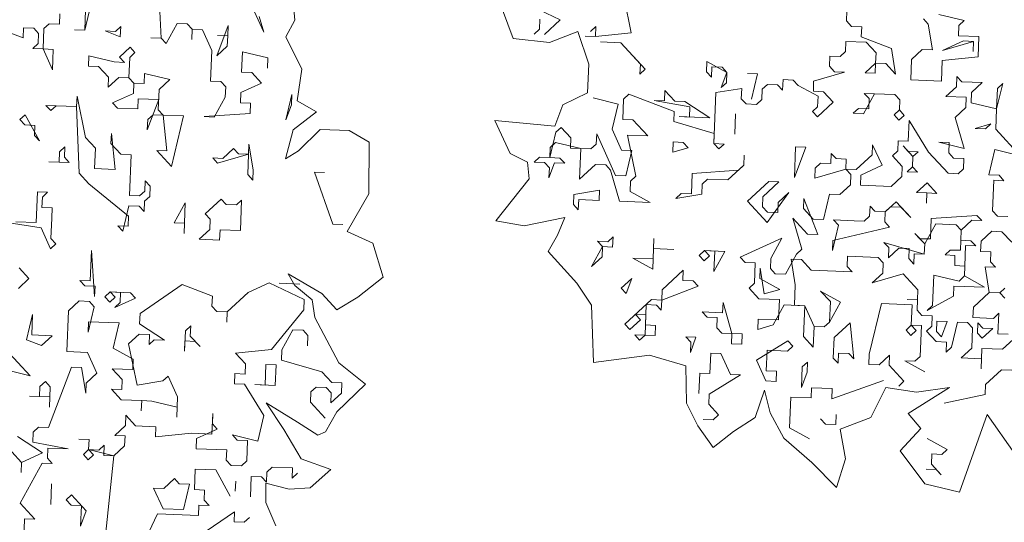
# Model space of a CAD drawing. Header units: metres. Extents: x -228 to 168, y -124 to 293.
# Tile 150 of 256: x -220.27 to -209.63, y 97.47 to 102.9. Entities that reach past the tile are written whole.
import ezdxf

# ---------------------------------------------------------------- set-up
doc = ezdxf.new("R2010")
doc.units = ezdxf.units.M
doc.header["$MEASUREMENT"] = 0
doc.layers.add('Bepflanzung.3 _ UMGEBUNG', color=7, linetype='Continuous')

msp = doc.modelspace()

# ---------------------------------------------------------------- linework, layer by layer
at = {"layer": 'Bepflanzung.3 _ UMGEBUNG', "color": 33, "linetype": 'Continuous', "lineweight": 18, "true_color": 0xa89c73}
for p, q in [((-218.745, 102.7), (-218.776, 103.309)), ((-217.3, 102.896), (-217.341, 103.334)), ((-215.133, 103.218), (-214.939, 102.697)), ((-213.663, 102.758), (-213.756, 103.204)), ((-219.505, 103.062), (-219.571, 102.788)), ((-214.811, 103.079), (-214.431, 102.899)), ((-219.84, 102.964), (-219.845, 102.854)), ((-219.571, 102.788), (-219.562, 103.009)), ((-217.637, 102.767), (-217.739, 102.992)), ((-217.686, 102.935), (-217.637, 102.767)), ((-211.332, 102.997), (-211.336, 102.887)), ((-210.338, 102.958), (-210.064, 102.892)), ((-220.238, 102.704), (-220.728, 102.889)), ((-220.233, 102.814), (-220.238, 102.704)), ((-220.123, 102.81), (-220.233, 102.814)), ((-219.955, 102.858), (-220.012, 102.805)), ((-219.845, 102.854), (-219.955, 102.858)), ((-219.24, 102.775), (-219.182, 102.828)), ((-219.182, 102.828), (-219.187, 102.717)), ((-218.573, 102.859), (-218.692, 102.643)), ((-218.463, 102.855), (-218.573, 102.859)), ((-218.41, 102.797), (-218.463, 102.855)), ((-218.021, 102.837), (-218.145, 102.51)), ((-218.026, 102.727), (-218.021, 102.837)), ((-217.397, 102.714), (-217.3, 102.896)), ((-214.656, 102.797), (-214.652, 102.907)), ((-214.431, 102.899), (-214.603, 102.74)), ((-214.104, 102.775), (-214.047, 102.828)), ((-214.047, 102.828), (-214.051, 102.718)), ((-211.336, 102.887), (-211.283, 102.829)), ((-211.283, 102.829), (-211.173, 102.825)), ((-211.173, 102.825), (-211.177, 102.715)), ((-210.453, 102.852), (-210.506, 102.909)), ((-210.409, 102.574), (-210.453, 102.852)), ((-210.122, 102.839), (-210.126, 102.728)), ((-210.064, 102.892), (-210.122, 102.839)), ((-220.07, 102.752), (-220.123, 102.81)), ((-220.074, 102.642), (-220.07, 102.752)), ((-220.012, 102.805), (-220.021, 102.585)), ((-219.571, 102.788), (-219.681, 102.792)), ((-219.681, 102.792), (-219.571, 102.788)), ((-219.187, 102.717), (-219.35, 102.779)), ((-219.35, 102.779), (-219.24, 102.775)), ((-218.745, 102.7), (-218.856, 102.704)), ((-218.856, 102.704), (-218.745, 102.7)), ((-218.41, 102.797), (-218.414, 102.687)), ((-218.414, 102.687), (-218.41, 102.797)), ((-218.299, 102.793), (-218.41, 102.797)), ((-218.198, 102.568), (-218.299, 102.793)), ((-218.026, 102.727), (-218.136, 102.731)), ((-218.136, 102.731), (-218.026, 102.727)), ((-218.03, 102.616), (-218.026, 102.727)), ((-217.225, 102.366), (-217.397, 102.714)), ((-214.713, 102.744), (-214.656, 102.797)), ((-214.548, 102.653), (-214.241, 102.772)), ((-214.241, 102.772), (-214.124, 102.419)), ((-214.051, 102.718), (-214.162, 102.722)), ((-214.051, 102.718), (-213.663, 102.758)), ((-211.177, 102.715), (-210.85, 102.591)), ((-210.126, 102.728), (-209.905, 102.72)), ((-209.905, 102.72), (-209.914, 102.499)), ((-220.132, 102.589), (-220.074, 102.642)), ((-219.196, 102.497), (-219.081, 102.603)), ((-219.081, 102.603), (-219.028, 102.545)), ((-218.692, 102.643), (-218.745, 102.7)), ((-218.145, 102.51), (-218.03, 102.616)), ((-214.939, 102.697), (-214.548, 102.653)), ((-213.777, 102.652), (-213.998, 102.66)), ((-213.998, 102.66), (-213.777, 102.652)), ((-213.565, 102.422), (-213.777, 102.652)), ((-213.777, 102.652), (-213.512, 102.365)), ((-211.345, 102.666), (-211.349, 102.556)), ((-211.124, 102.657), (-211.345, 102.666)), ((-211.018, 102.543), (-211.124, 102.657)), ((-210.298, 102.569), (-210.073, 102.671)), ((-209.963, 102.667), (-210.298, 102.569)), ((-210.073, 102.671), (-209.963, 102.667)), ((-209.963, 102.667), (-209.967, 102.556)), ((-209.967, 102.556), (-209.963, 102.667)), ((-220.021, 102.585), (-220.132, 102.589)), ((-220.021, 102.585), (-219.911, 102.58)), ((-219.92, 102.36), (-220.021, 102.585)), ((-219.911, 102.58), (-219.915, 102.47)), ((-219.531, 102.399), (-219.527, 102.51)), ((-219.527, 102.51), (-219.253, 102.444)), ((-219.143, 102.439), (-219.196, 102.497)), ((-219.085, 102.492), (-219.094, 102.272)), ((-219.028, 102.545), (-219.085, 102.492)), ((-218.211, 102.237), (-218.198, 102.568)), ((-217.867, 102.555), (-217.875, 102.334)), ((-217.593, 102.489), (-217.867, 102.555)), ((-211.517, 102.507), (-211.521, 102.397)), ((-211.406, 102.503), (-211.517, 102.507)), ((-211.349, 102.556), (-211.406, 102.503)), ((-211.022, 102.432), (-211.018, 102.543)), ((-210.85, 102.591), (-210.806, 102.313)), ((-210.634, 102.472), (-210.519, 102.578)), ((-210.519, 102.578), (-210.409, 102.574)), ((-209.914, 102.499), (-210.303, 102.459)), ((-219.915, 102.47), (-219.92, 102.36)), ((-219.421, 102.395), (-219.531, 102.399)), ((-219.315, 102.28), (-219.421, 102.395)), ((-219.253, 102.444), (-219.143, 102.439)), ((-217.597, 102.378), (-217.593, 102.489)), ((-214.124, 102.419), (-214.136, 102.109)), ((-213.57, 102.312), (-213.565, 102.422)), ((-212.85, 102.339), (-212.846, 102.449)), ((-212.846, 102.449), (-212.629, 102.33)), ((-212.793, 102.392), (-212.797, 102.281)), ((-212.682, 102.387), (-212.793, 102.392)), ((-212.629, 102.33), (-212.682, 102.387)), ((-211.521, 102.397), (-211.468, 102.339)), ((-211.137, 102.326), (-211.022, 102.432)), ((-211.022, 102.432), (-211.027, 102.322)), ((-210.912, 102.428), (-211.022, 102.432)), ((-210.806, 102.313), (-210.912, 102.428)), ((-210.643, 102.251), (-210.634, 102.472)), ((-210.303, 102.459), (-210.311, 102.238)), ((-219.319, 102.17), (-219.315, 102.28)), ((-218.93, 102.21), (-218.926, 102.32)), ((-218.926, 102.32), (-218.652, 102.254)), ((-217.875, 102.334), (-217.765, 102.33)), ((-217.765, 102.33), (-217.659, 102.215)), ((-217.274, 102.025), (-217.225, 102.366)), ((-213.512, 102.365), (-213.57, 102.312)), ((-212.797, 102.281), (-212.85, 102.339)), ((-212.629, 102.33), (-212.691, 102.167)), ((-212.634, 102.22), (-212.629, 102.33)), ((-212.409, 102.321), (-212.298, 102.317)), ((-212.298, 102.317), (-212.409, 102.321)), ((-212.298, 102.317), (-212.364, 102.043)), ((-212.364, 102.043), (-212.298, 102.317)), ((-211.358, 102.335), (-211.693, 102.238)), ((-211.468, 102.339), (-211.358, 102.335)), ((-211.027, 102.322), (-211.137, 102.326)), ((-210.148, 102.177), (-210.144, 102.287)), ((-210.144, 102.287), (-210.091, 102.23)), ((-219.204, 102.276), (-219.319, 102.17)), ((-219.094, 102.272), (-219.204, 102.276)), ((-219.041, 102.214), (-219.094, 102.272)), ((-219.094, 102.272), (-219.041, 102.214)), ((-219.045, 102.104), (-219.041, 102.214)), ((-219.041, 102.214), (-218.93, 102.21)), ((-218.652, 102.254), (-218.767, 102.148)), ((-218.1, 102.232), (-218.211, 102.237)), ((-218.047, 102.175), (-218.1, 102.232)), ((-218.052, 102.065), (-218.047, 102.175)), ((-217.659, 102.215), (-217.884, 102.113)), ((-212.691, 102.167), (-212.634, 102.22)), ((-212.192, 102.202), (-212.25, 102.149)), ((-212.082, 102.198), (-212.192, 102.202)), ((-212.029, 102.14), (-212.082, 102.198)), ((-212.022, 102.253), (-212.029, 102.14)), ((-211.914, 102.246), (-212.022, 102.253)), ((-211.861, 102.189), (-211.914, 102.246)), ((-211.642, 102.073), (-211.861, 102.189)), ((-211.693, 102.238), (-211.695, 102.13)), ((-210.311, 102.238), (-210.643, 102.251)), ((-210.263, 102.071), (-210.148, 102.177)), ((-210.091, 102.23), (-209.98, 102.225)), ((-209.87, 102.221), (-209.985, 102.115)), ((-209.98, 102.225), (-209.87, 102.221)), ((-209.649, 102.212), (-209.715, 101.938)), ((-209.706, 102.159), (-209.649, 102.212)), ((-219.659, 101.962), (-219.654, 102.073)), ((-219.654, 102.073), (-219.562, 101.627)), ((-219.27, 102.002), (-219.045, 102.104)), ((-218.767, 102.148), (-218.776, 101.927)), ((-217.884, 102.113), (-217.888, 102.003)), ((-217.398, 101.818), (-217.332, 102.091)), ((-217.332, 102.091), (-217.337, 101.981)), ((-214.136, 102.109), (-214.404, 101.98)), ((-213.689, 102.095), (-213.746, 102.042)), ((-213.199, 101.91), (-213.689, 102.095)), ((-213.305, 102.025), (-213.3, 102.135)), ((-213.3, 102.135), (-213.194, 102.021)), ((-212.748, 102.114), (-212.77, 101.562)), ((-212.47, 102.158), (-212.748, 102.114)), ((-212.475, 102.047), (-212.47, 102.158)), ((-212.25, 102.149), (-212.254, 102.039)), ((-211.695, 102.13), (-211.587, 102.123)), ((-211.649, 101.96), (-211.642, 102.073)), ((-211.587, 102.123), (-211.481, 102.008)), ((-211.035, 102.101), (-211.154, 101.885)), ((-211.093, 102.048), (-211.146, 102.105)), ((-211.146, 102.105), (-210.815, 102.092)), ((-210.815, 102.092), (-211.035, 102.101)), ((-210.815, 102.092), (-210.762, 102.035)), ((-210.762, 102.035), (-210.815, 102.092)), ((-210.042, 102.062), (-210.263, 102.071)), ((-209.985, 102.115), (-209.989, 102.004)), ((-209.715, 101.938), (-209.706, 102.159)), ((-219.937, 101.918), (-219.99, 101.975)), ((-219.99, 101.975), (-219.659, 101.962)), ((-219.88, 101.971), (-219.937, 101.918)), ((-219.659, 101.962), (-219.88, 101.971)), ((-219.632, 101.243), (-219.659, 101.962)), ((-219.217, 101.945), (-219.27, 102.002)), ((-218.992, 102.046), (-218.997, 101.936)), ((-218.771, 102.038), (-218.992, 102.046)), ((-218.895, 101.711), (-218.771, 102.038)), ((-218.171, 101.848), (-218.052, 102.065)), ((-217.888, 102.003), (-217.778, 101.999)), ((-217.778, 101.999), (-217.782, 101.888)), ((-217.337, 101.981), (-217.398, 101.818)), ((-217.067, 101.906), (-217.274, 102.025)), ((-214.404, 101.98), (-214.491, 101.751)), ((-213.804, 101.989), (-214.077, 102.055)), ((-213.87, 101.716), (-213.804, 101.989)), ((-213.746, 102.042), (-213.755, 101.822)), ((-213.031, 101.959), (-213.415, 102.029)), ((-213.415, 102.029), (-213.305, 102.025)), ((-213.194, 102.021), (-213.084, 102.016)), ((-213.084, 102.016), (-212.815, 101.84)), ((-212.422, 101.99), (-212.475, 102.047)), ((-212.311, 101.986), (-212.422, 101.99)), ((-212.254, 102.039), (-212.311, 101.986)), ((-211.704, 101.909), (-211.649, 101.96)), ((-211.481, 102.008), (-211.651, 101.852)), ((-211.097, 101.938), (-211.093, 102.048)), ((-210.762, 102.035), (-210.766, 101.925)), ((-210.766, 101.925), (-210.762, 102.035)), ((-210.046, 101.951), (-210.042, 102.062)), ((-209.989, 102.004), (-209.715, 101.938)), ((-220.272, 101.821), (-220.215, 101.874)), ((-220.215, 101.874), (-220.06, 101.591)), ((-218.997, 101.936), (-219.217, 101.945)), ((-218.833, 101.874), (-218.891, 101.821)), ((-218.723, 101.87), (-218.833, 101.874)), ((-218.776, 101.927), (-218.723, 101.87)), ((-218.683, 101.482), (-218.723, 101.87)), ((-218.723, 101.87), (-218.502, 101.861)), ((-218.502, 101.861), (-218.634, 101.314)), ((-217.782, 101.888), (-218.281, 101.853)), ((-217.32, 101.711), (-217.067, 101.906)), ((-213.203, 101.8), (-213.199, 101.91)), ((-212.815, 101.84), (-213.146, 101.853)), ((-213.146, 101.853), (-213.035, 101.848)), ((-213.035, 101.848), (-213.031, 101.959)), ((-212.545, 101.663), (-212.536, 101.884)), ((-212.536, 101.884), (-212.545, 101.663)), ((-211.651, 101.852), (-211.704, 101.909)), ((-211.265, 101.889), (-211.207, 101.942)), ((-211.154, 101.885), (-211.265, 101.889)), ((-211.207, 101.942), (-211.097, 101.938)), ((-210.823, 101.872), (-210.766, 101.925)), ((-210.77, 101.814), (-210.823, 101.872)), ((-210.713, 101.867), (-210.77, 101.814)), ((-210.766, 101.925), (-210.713, 101.867)), ((-210.161, 101.845), (-210.046, 101.951)), ((-209.715, 101.938), (-209.724, 101.718)), ((-220.219, 101.763), (-220.272, 101.821)), ((-220.109, 101.759), (-220.219, 101.763)), ((-220.113, 101.649), (-220.109, 101.759)), ((-218.891, 101.821), (-218.895, 101.711)), ((-218.281, 101.853), (-218.171, 101.848)), ((-214.491, 101.751), (-215.139, 101.81)), ((-215.139, 101.81), (-214.971, 101.456)), ((-213.755, 101.822), (-213.645, 101.817)), ((-213.645, 101.817), (-213.486, 101.645)), ((-212.766, 101.672), (-213.203, 101.8)), ((-210.669, 101.589), (-210.66, 101.81)), ((-210.66, 101.81), (-210.452, 101.47)), ((-210.064, 101.51), (-210.161, 101.845)), ((-209.777, 101.775), (-209.945, 101.726)), ((-209.834, 101.722), (-209.777, 101.775)), ((-220.06, 101.591), (-220.113, 101.649)), ((-219.283, 101.671), (-219.288, 101.561)), ((-219.244, 101.283), (-219.283, 101.671)), ((-217.402, 101.397), (-217.32, 101.711)), ((-217.026, 101.715), (-217.259, 101.484)), ((-216.713, 101.702), (-217.026, 101.715)), ((-216.495, 101.576), (-216.713, 101.702)), ((-214.545, 101.411), (-214.479, 101.684)), ((-214.479, 101.684), (-214.422, 101.737)), ((-214.422, 101.737), (-214.316, 101.623)), ((-214.042, 101.557), (-214.037, 101.667)), ((-214.037, 101.667), (-213.834, 101.217)), ((-213.768, 101.491), (-213.87, 101.716)), ((-213.486, 101.645), (-213.706, 101.654)), ((-213.706, 101.654), (-213.613, 101.208)), ((-212.77, 101.562), (-212.766, 101.672)), ((-209.945, 101.726), (-209.834, 101.722)), ((-209.724, 101.718), (-209.459, 101.431)), ((-219.562, 101.627), (-219.456, 101.512)), ((-219.288, 101.561), (-219.182, 101.446)), ((-217.8, 101.447), (-217.796, 101.557)), ((-217.796, 101.557), (-217.751, 101.279)), ((-216.502, 101.017), (-216.495, 101.576)), ((-214.483, 101.574), (-214.541, 101.521)), ((-214.21, 101.508), (-214.483, 101.574)), ((-214.316, 101.623), (-214.32, 101.512)), ((-214.099, 101.504), (-214.042, 101.557)), ((-213.216, 101.469), (-213.212, 101.579)), ((-213.212, 101.579), (-213.101, 101.575)), ((-213.101, 101.575), (-213.048, 101.517)), ((-212.77, 101.562), (-212.66, 101.557)), ((-212.717, 101.504), (-212.77, 101.562)), ((-212.66, 101.557), (-212.717, 101.504)), ((-211.059, 101.441), (-211.057, 101.549)), ((-211.057, 101.549), (-210.953, 101.327)), ((-210.783, 101.483), (-210.779, 101.593)), ((-210.779, 101.593), (-210.669, 101.589)), ((-210.62, 101.421), (-210.726, 101.536)), ((-210.726, 101.536), (-210.673, 101.479)), ((-210.227, 101.572), (-210.338, 101.576)), ((-210.338, 101.576), (-210.064, 101.51)), ((-210.232, 101.461), (-210.227, 101.572)), ((-219.848, 101.362), (-219.844, 101.472)), ((-219.844, 101.472), (-219.787, 101.525)), ((-219.787, 101.525), (-219.791, 101.415)), ((-219.456, 101.512), (-219.464, 101.291)), ((-219.182, 101.446), (-219.071, 101.442)), ((-219.071, 101.442), (-219.089, 101)), ((-218.634, 101.314), (-218.793, 101.486)), ((-218.793, 101.486), (-218.683, 101.482)), ((-217.8, 101.447), (-218.135, 101.349)), ((-218.078, 101.402), (-217.963, 101.508)), ((-217.963, 101.508), (-217.91, 101.451)), ((-217.91, 101.451), (-217.8, 101.447)), ((-217.809, 101.226), (-217.8, 101.447)), ((-217.259, 101.484), (-217.402, 101.397)), ((-214.971, 101.456), (-214.786, 101.36)), ((-214.541, 101.521), (-214.545, 101.411)), ((-214.32, 101.512), (-214.099, 101.504)), ((-214.223, 101.177), (-214.21, 101.508)), ((-213.658, 101.486), (-213.768, 101.491)), ((-213.724, 101.212), (-213.658, 101.486)), ((-213.048, 101.517), (-213.216, 101.469)), ((-212.448, 101.328), (-212.443, 101.438)), ((-212.443, 101.438), (-212.448, 101.328)), ((-211.9, 101.196), (-211.887, 101.527)), ((-211.777, 101.522), (-211.9, 101.196)), ((-211.887, 101.527), (-211.777, 101.522)), ((-211.507, 101.346), (-211.503, 101.456)), ((-211.503, 101.456), (-211.45, 101.399)), ((-211.234, 101.28), (-211.059, 101.441)), ((-210.841, 101.43), (-210.783, 101.483)), ((-210.735, 101.315), (-210.841, 101.43)), ((-210.673, 101.479), (-210.563, 101.474)), ((-210.563, 101.474), (-210.62, 101.421)), ((-210.452, 101.47), (-210.24, 101.241)), ((-210.179, 101.404), (-210.232, 101.461)), ((-209.733, 101.497), (-209.799, 101.223)), ((-209.459, 101.431), (-209.733, 101.497)), ((-219.738, 101.357), (-219.959, 101.366)), ((-219.959, 101.366), (-219.848, 101.362)), ((-219.791, 101.415), (-219.738, 101.357)), ((-218.135, 101.349), (-218.188, 101.407)), ((-218.188, 101.407), (-218.078, 101.402)), ((-214.786, 101.36), (-214.769, 101.181)), ((-214.713, 101.362), (-214.655, 101.415)), ((-214.602, 101.358), (-214.713, 101.362)), ((-214.655, 101.415), (-214.545, 101.411)), ((-214.549, 101.3), (-214.602, 101.358)), ((-214.492, 101.353), (-214.554, 101.19)), ((-214.545, 101.411), (-214.435, 101.406)), ((-214.382, 101.349), (-214.492, 101.353)), ((-214.435, 101.406), (-214.382, 101.349)), ((-214.051, 101.336), (-214.223, 101.177)), ((-213.94, 101.331), (-214.051, 101.336)), ((-213.887, 101.274), (-213.94, 101.331)), ((-212.448, 101.328), (-212.62, 101.169)), ((-212.505, 101.275), (-212.448, 101.328)), ((-211.675, 101.297), (-211.618, 101.35)), ((-211.618, 101.35), (-211.507, 101.346)), ((-211.45, 101.399), (-211.34, 101.395)), ((-211.34, 101.395), (-211.344, 101.284)), ((-210.953, 101.327), (-211.181, 101.222)), ((-210.62, 101.421), (-210.624, 101.311)), ((-210.624, 101.311), (-210.62, 101.421)), ((-210.068, 101.4), (-210.179, 101.404)), ((-210.073, 101.289), (-210.068, 101.4)), ((-219.526, 101.128), (-219.632, 101.243)), ((-219.464, 101.291), (-219.244, 101.283)), ((-217.756, 101.168), (-217.809, 101.226)), ((-217.751, 101.279), (-217.756, 101.168)), ((-216.89, 100.692), (-217.089, 101.253)), ((-217.089, 101.253), (-216.979, 101.248)), ((-214.554, 101.19), (-214.549, 101.3)), ((-213.79, 100.939), (-213.887, 101.274)), ((-213.834, 101.217), (-213.724, 101.212)), ((-213.013, 101.018), (-213.004, 101.239)), ((-213.004, 101.239), (-212.505, 101.275)), ((-211.68, 101.187), (-211.675, 101.297)), ((-211.344, 101.284), (-211.68, 101.187)), ((-211.291, 101.227), (-211.344, 101.284)), ((-211.344, 101.284), (-211.234, 101.28)), ((-211.295, 101.116), (-211.291, 101.227)), ((-211.181, 101.222), (-211.185, 101.112)), ((-210.739, 101.205), (-210.735, 101.315)), ((-210.682, 101.258), (-210.624, 101.311)), ((-210.571, 101.254), (-210.682, 101.258)), ((-210.624, 101.311), (-210.571, 101.254)), ((-210.24, 101.241), (-210.13, 101.236)), ((-210.13, 101.236), (-210.073, 101.289)), ((-209.799, 101.223), (-209.688, 101.219)), ((-209.688, 101.219), (-209.635, 101.161)), ((-219.098, 100.779), (-219.526, 101.128)), ((-218.921, 101.049), (-218.917, 101.159)), ((-218.917, 101.159), (-218.864, 101.102)), ((-214.769, 101.181), (-215.129, 100.727)), ((-213.671, 101.155), (-213.675, 101.045)), ((-213.613, 101.208), (-213.671, 101.155)), ((-212.898, 101.124), (-212.902, 101.014)), ((-212.841, 101.177), (-212.898, 101.124)), ((-212.62, 101.169), (-212.841, 101.177)), ((-212.408, 100.939), (-212.178, 101.151)), ((-212.068, 101.147), (-212.24, 100.988)), ((-212.178, 101.151), (-212.068, 101.147)), ((-211.41, 101.01), (-211.295, 101.116)), ((-211.185, 101.112), (-210.854, 101.099)), ((-210.854, 101.099), (-210.739, 101.205)), ((-210.58, 101.033), (-210.465, 101.139)), ((-210.465, 101.139), (-210.359, 101.024)), ((-209.746, 101.166), (-209.759, 100.835)), ((-209.635, 101.161), (-209.746, 101.166)), ((-220.095, 100.708), (-220.082, 101.039)), ((-220.082, 101.039), (-219.972, 101.035)), ((-219.972, 101.035), (-220.029, 100.982)), ((-218.978, 100.996), (-218.921, 101.049)), ((-218.864, 101.102), (-218.868, 100.991)), ((-216.734, 100.612), (-216.502, 101.017)), ((-214.289, 100.903), (-214.284, 101.013)), ((-214.284, 101.013), (-214.006, 101.058)), ((-214.006, 101.058), (-214.011, 100.947)), ((-213.675, 101.045), (-213.459, 100.926)), ((-213.181, 100.97), (-213.123, 101.023)), ((-212.902, 101.014), (-213.181, 100.97)), ((-213.123, 101.023), (-213.013, 101.018)), ((-211.962, 101.032), (-212.196, 100.71)), ((-212.077, 100.926), (-211.962, 101.032)), ((-211.587, 100.741), (-211.521, 101.015)), ((-211.521, 101.015), (-211.41, 101.01)), ((-210.47, 101.028), (-210.58, 101.033)), ((-210.47, 101.028), (-210.474, 100.918)), ((-210.474, 100.918), (-210.47, 101.028)), ((-210.359, 101.024), (-210.47, 101.028)), ((-220.029, 100.982), (-220.034, 100.872)), ((-219.089, 101), (-218.978, 100.996)), ((-218.925, 100.938), (-218.93, 100.828)), ((-218.868, 100.991), (-218.925, 100.938)), ((-218.603, 100.705), (-218.484, 100.921)), ((-218.484, 100.921), (-218.493, 100.7)), ((-218.268, 100.802), (-218.095, 100.961)), ((-218.095, 100.961), (-218.042, 100.903)), ((-218.042, 100.903), (-217.932, 100.899)), ((-217.932, 100.899), (-217.875, 100.952)), ((-217.875, 100.952), (-217.888, 100.621)), ((-214.236, 100.846), (-214.289, 100.903)), ((-214.231, 100.956), (-214.236, 100.846)), ((-214.011, 100.947), (-214.231, 100.956)), ((-213.459, 100.926), (-213.79, 100.939)), ((-212.196, 100.71), (-212.408, 100.939)), ((-212.24, 100.988), (-212.245, 100.878)), ((-212.081, 100.816), (-212.077, 100.926)), ((-211.799, 100.97), (-211.803, 100.86)), ((-211.648, 100.578), (-211.799, 100.97)), ((-210.92, 100.825), (-210.802, 100.934)), ((-210.802, 100.934), (-210.643, 100.762)), ((-220.034, 100.872), (-219.923, 100.867)), ((-219.923, 100.867), (-219.928, 100.757)), ((-219.093, 100.89), (-219.159, 100.616)), ((-218.983, 100.885), (-219.093, 100.89)), ((-218.93, 100.828), (-218.983, 100.885)), ((-218.215, 100.744), (-218.268, 100.802)), ((-212.245, 100.878), (-212.192, 100.82)), ((-212.192, 100.82), (-212.081, 100.816)), ((-211.803, 100.86), (-211.697, 100.745)), ((-211.088, 100.777), (-211.083, 100.887)), ((-211.083, 100.887), (-211.03, 100.83)), ((-211.03, 100.83), (-210.92, 100.825)), ((-210.92, 100.825), (-210.924, 100.715)), ((-210.863, 100.878), (-210.92, 100.825)), ((-210.749, 100.876), (-210.863, 100.878)), ((-210.643, 100.762), (-210.749, 100.876)), ((-209.759, 100.835), (-209.706, 100.777)), ((-220.042, 100.651), (-220.537, 100.726)), ((-220.316, 100.717), (-220.095, 100.708)), ((-219.928, 100.757), (-219.936, 100.536)), ((-219.102, 100.669), (-219.098, 100.779)), ((-218.493, 100.7), (-218.603, 100.705)), ((-218.493, 100.7), (-218.497, 100.59)), ((-218.497, 100.59), (-218.493, 100.7)), ((-218.219, 100.634), (-218.215, 100.744)), ((-216.78, 100.688), (-216.89, 100.692)), ((-215.129, 100.727), (-214.82, 100.672)), ((-214.82, 100.672), (-214.383, 100.763)), ((-214.383, 100.763), (-214.46, 100.572)), ((-211.82, 100.419), (-211.918, 100.754)), ((-211.918, 100.754), (-211.759, 100.582)), ((-211.697, 100.745), (-211.587, 100.741)), ((-211.476, 100.737), (-211.255, 100.728)), ((-211.423, 100.679), (-211.476, 100.737)), ((-211.255, 100.728), (-211.145, 100.724)), ((-211.145, 100.724), (-211.088, 100.777)), ((-210.924, 100.715), (-210.871, 100.657)), ((-210.37, 100.696), (-210.492, 100.477)), ((-210.431, 100.532), (-210.423, 100.753)), ((-210.423, 100.753), (-209.927, 100.786)), ((-210.152, 100.684), (-210.37, 100.696)), ((-210.099, 100.627), (-210.152, 100.684)), ((-209.984, 100.733), (-210.099, 100.627)), ((-209.874, 100.729), (-209.984, 100.733)), ((-209.927, 100.786), (-209.874, 100.729)), ((-209.706, 100.777), (-209.595, 100.773)), ((-219.941, 100.426), (-220.042, 100.651)), ((-219.159, 100.616), (-219.212, 100.673)), ((-219.212, 100.673), (-219.102, 100.669)), ((-218.334, 100.528), (-218.219, 100.634)), ((-218.109, 100.63), (-218.113, 100.519)), ((-217.888, 100.621), (-218.109, 100.63)), ((-216.457, 100.486), (-216.734, 100.612)), ((-211.759, 100.582), (-211.648, 100.578)), ((-211.489, 100.405), (-211.423, 100.679)), ((-210.871, 100.657), (-211.485, 100.516)), ((-210.492, 100.477), (-210.598, 100.591)), ((-210.598, 100.591), (-210.545, 100.534)), ((-210.105, 100.409), (-210.099, 100.627)), ((-210.099, 100.627), (-210.103, 100.517)), ((-209.768, 100.614), (-209.882, 100.508)), ((-209.657, 100.609), (-209.768, 100.614)), ((-209.551, 100.495), (-209.657, 100.609)), ((-219.883, 100.479), (-219.941, 100.426)), ((-219.936, 100.536), (-219.883, 100.479)), ((-218.113, 100.519), (-218.334, 100.528)), ((-216.345, 100.117), (-216.457, 100.486)), ((-214.46, 100.572), (-214.561, 100.397)), ((-213.975, 100.448), (-214.028, 100.506)), ((-214.028, 100.506), (-213.918, 100.501)), ((-213.918, 100.501), (-213.86, 100.554)), ((-213.86, 100.554), (-213.865, 100.444)), ((-213.428, 100.316), (-213.419, 100.537)), ((-213.419, 100.537), (-213.423, 100.427)), ((-212.487, 100.334), (-212.037, 100.538)), ((-212.037, 100.538), (-212.156, 100.321)), ((-211.485, 100.516), (-211.489, 100.405)), ((-210.88, 100.437), (-210.933, 100.494)), ((-210.933, 100.494), (-210.496, 100.366)), ((-210.545, 100.534), (-210.431, 100.532)), ((-210.492, 100.477), (-210.496, 100.366)), ((-210.496, 100.366), (-210.492, 100.477)), ((-210.103, 100.517), (-209.993, 100.512)), ((-209.993, 100.512), (-209.94, 100.455)), ((-209.882, 100.508), (-209.887, 100.397)), ((-219.512, 100.077), (-219.499, 100.408)), ((-219.499, 100.408), (-219.464, 99.909)), ((-214.561, 100.397), (-214.252, 100.052)), ((-213.975, 100.448), (-214.094, 100.232)), ((-213.979, 100.338), (-213.975, 100.448)), ((-213.865, 100.444), (-213.975, 100.448)), ((-213.423, 100.427), (-213.432, 100.206)), ((-213.423, 100.427), (-213.202, 100.418)), ((-213.202, 100.418), (-213.423, 100.427)), ((-212.929, 100.352), (-212.871, 100.405)), ((-212.871, 100.405), (-212.818, 100.347)), ((-212.871, 100.405), (-212.651, 100.396)), ((-212.761, 100.4), (-212.871, 100.405)), ((-212.77, 100.18), (-212.761, 100.4)), ((-212.651, 100.396), (-212.77, 100.18)), ((-211.997, 100.149), (-211.878, 100.366)), ((-211.878, 100.366), (-211.82, 100.419)), ((-210.884, 100.326), (-210.88, 100.437)), ((-210.77, 100.432), (-210.884, 100.326)), ((-210.659, 100.428), (-210.77, 100.432)), ((-210.664, 100.318), (-210.659, 100.428)), ((-210.606, 100.371), (-210.611, 100.26)), ((-210.496, 100.366), (-210.606, 100.371)), ((-210.272, 100.36), (-210.218, 100.41)), ((-210.218, 100.41), (-210.105, 100.409)), ((-210.05, 100.459), (-210.059, 100.238)), ((-209.94, 100.455), (-210.05, 100.459)), ((-209.887, 100.397), (-209.776, 100.393)), ((-209.776, 100.393), (-209.781, 100.283)), ((-214.094, 100.232), (-213.979, 100.338)), ((-213.432, 100.206), (-213.648, 100.325)), ((-213.648, 100.325), (-213.428, 100.316)), ((-212.876, 100.294), (-212.929, 100.352)), ((-212.818, 100.347), (-212.876, 100.294)), ((-212.434, 100.277), (-212.487, 100.334)), ((-212.324, 100.273), (-212.434, 100.277)), ((-212.332, 100.052), (-212.324, 100.273)), ((-212.156, 100.321), (-212.16, 100.211)), ((-211.825, 100.308), (-211.935, 100.313)), ((-211.935, 100.313), (-211.891, 100.034)), ((-211.719, 100.193), (-211.825, 100.308)), ((-211.326, 100.344), (-211.33, 100.233)), ((-210.995, 100.331), (-211.326, 100.344)), ((-210.942, 100.273), (-210.995, 100.331)), ((-210.946, 100.163), (-210.942, 100.273)), ((-210.611, 100.26), (-210.664, 100.318)), ((-210.165, 100.353), (-210.272, 100.36)), ((-210.166, 100.245), (-210.165, 100.353)), ((-209.781, 100.283), (-209.728, 100.225)), ((-220.281, 100.218), (-220.175, 100.103)), ((-217.301, 100.029), (-217.374, 100.155)), ((-217.374, 100.155), (-217.01, 99.94)), ((-213.33, 99.981), (-213.101, 100.193)), ((-213.101, 100.193), (-213.105, 100.082)), ((-212.271, 100.215), (-212.275, 100.105)), ((-212.226, 99.937), (-212.271, 100.215)), ((-212.16, 100.211), (-212.107, 100.154)), ((-212.107, 100.154), (-211.997, 100.149)), ((-211.277, 100.176), (-211.719, 100.193)), ((-211.33, 100.233), (-211.277, 100.176)), ((-211.061, 100.057), (-210.946, 100.163)), ((-210.725, 100.154), (-211.061, 100.057)), ((-210.566, 99.982), (-210.725, 100.154)), ((-210.059, 100.238), (-210.166, 100.245)), ((-210.06, 100.131), (-210.059, 100.238)), ((-210.059, 100.238), (-210.06, 100.131)), ((-209.728, 100.225), (-209.838, 100.23)), ((-209.838, 100.23), (-209.794, 99.952)), ((-220.175, 100.103), (-220.289, 99.997)), ((-219.57, 100.024), (-219.623, 100.081)), ((-219.623, 100.081), (-219.512, 100.077)), ((-217.578, 100.056), (-217.804, 99.954)), ((-217.199, 99.875), (-217.578, 100.056)), ((-217.247, 100.043), (-217.468, 100.052)), ((-216.621, 99.902), (-216.345, 100.117)), ((-214.252, 100.052), (-214.092, 99.814)), ((-213.772, 99.998), (-213.657, 100.104)), ((-213.657, 100.104), (-213.719, 99.941)), ((-213.105, 100.082), (-212.995, 100.078)), ((-212.995, 100.078), (-212.942, 100.021)), ((-212.39, 99.999), (-212.332, 100.052)), ((-212.275, 100.105), (-212.059, 99.986)), ((-210.407, 99.81), (-210.394, 100.141)), ((-210.394, 100.141), (-210.121, 100.075)), ((-210.121, 100.075), (-210.06, 100.131)), ((-210.06, 100.131), (-209.847, 100.009)), ((-219.459, 100.02), (-219.57, 100.024)), ((-219.464, 99.909), (-219.459, 100.02)), ((-219.353, 99.905), (-219.296, 99.958)), ((-219.185, 99.954), (-219.296, 99.958)), ((-219.296, 99.958), (-219.243, 99.901)), ((-219.296, 99.958), (-219.075, 99.949)), ((-219.19, 99.843), (-219.185, 99.954)), ((-219.075, 99.949), (-219.022, 99.892)), ((-218.519, 100.038), (-218.973, 99.724)), ((-218.192, 99.914), (-218.519, 100.038)), ((-217.804, 99.954), (-218.033, 99.742)), ((-217.114, 99.874), (-217.301, 100.029)), ((-217.01, 99.94), (-216.848, 99.766)), ((-213.719, 99.941), (-213.772, 99.998)), ((-212.942, 100.021), (-213.335, 99.87)), ((-213.335, 99.87), (-213.33, 99.981)), ((-212.284, 99.884), (-212.39, 99.999)), ((-212.059, 99.986), (-212.226, 99.937)), ((-211.891, 100.034), (-211.9, 99.814)), ((-211.511, 99.854), (-211.617, 99.968)), ((-211.617, 99.968), (-211.401, 99.849)), ((-210.571, 99.872), (-210.566, 99.982)), ((-210.178, 100.022), (-210.182, 99.912)), ((-209.847, 100.009), (-210.178, 100.022)), ((-209.794, 99.952), (-209.966, 99.792)), ((-209.794, 99.952), (-209.68, 99.95)), ((-209.68, 99.95), (-209.794, 99.952)), ((-209.68, 99.95), (-209.626, 100)), ((-209.627, 99.892), (-209.68, 99.95)), ((-219.631, 99.861), (-219.746, 99.755)), ((-219.521, 99.856), (-219.631, 99.861)), ((-219.468, 99.799), (-219.521, 99.856)), ((-219.3, 99.848), (-219.353, 99.905)), ((-219.243, 99.901), (-219.3, 99.848)), ((-219.022, 99.892), (-219.247, 99.79)), ((-219.247, 99.79), (-219.19, 99.843)), ((-218.196, 99.804), (-218.192, 99.914)), ((-217.203, 99.765), (-217.199, 99.875)), ((-217.085, 99.682), (-217.114, 99.874)), ((-216.848, 99.766), (-216.621, 99.902)), ((-213.732, 99.61), (-213.445, 99.875)), ((-213.445, 99.875), (-213.335, 99.87)), ((-213.335, 99.87), (-213.339, 99.76)), ((-212.677, 99.734), (-212.672, 99.844)), ((-212.672, 99.844), (-212.575, 99.509)), ((-212.063, 99.875), (-212.284, 99.884)), ((-212.072, 99.655), (-212.063, 99.875)), ((-211.52, 99.633), (-211.511, 99.854)), ((-211.401, 99.849), (-211.52, 99.633)), ((-210.959, 99.832), (-211.091, 99.284)), ((-210.628, 99.819), (-210.959, 99.832)), ((-210.571, 99.872), (-210.681, 99.876)), ((-210.681, 99.876), (-210.571, 99.872)), ((-210.575, 99.761), (-210.571, 99.872)), ((-210.182, 99.912), (-210.465, 99.757)), ((-219.746, 99.755), (-219.764, 99.313)), ((-219.534, 99.525), (-219.468, 99.799)), ((-218.973, 99.724), (-218.978, 99.614)), ((-218.143, 99.747), (-218.196, 99.804)), ((-218.033, 99.742), (-218.143, 99.747)), ((-218.033, 99.742), (-218.037, 99.632)), ((-218.037, 99.632), (-218.033, 99.742)), ((-217.552, 99.336), (-217.203, 99.765)), ((-214.092, 99.814), (-214.073, 99.195)), ((-213.502, 99.822), (-213.511, 99.601)), ((-213.392, 99.817), (-213.502, 99.822)), ((-213.339, 99.76), (-213.392, 99.817)), ((-212.844, 99.685), (-212.897, 99.743)), ((-212.897, 99.743), (-212.677, 99.734)), ((-212.01, 99.818), (-212.129, 99.602)), ((-211.789, 99.809), (-212.01, 99.818)), ((-211.9, 99.814), (-211.789, 99.809)), ((-211.802, 99.478), (-211.789, 99.809)), ((-211.789, 99.809), (-211.688, 99.584)), ((-210.637, 99.598), (-210.628, 99.819)), ((-210.522, 99.704), (-210.575, 99.761)), ((-210.465, 99.757), (-210.407, 99.81)), ((-209.966, 99.792), (-209.97, 99.682)), ((-209.749, 99.673), (-209.689, 99.729)), ((-209.689, 99.729), (-209.701, 99.506)), ((-220.201, 99.441), (-220.135, 99.715)), ((-220.135, 99.715), (-220.143, 99.494)), ((-219.53, 99.636), (-219.534, 99.525)), ((-219.199, 99.623), (-219.53, 99.636)), ((-219.265, 99.349), (-219.199, 99.623)), ((-216.823, 99.191), (-217.085, 99.682)), ((-213.564, 99.658), (-213.679, 99.552)), ((-213.507, 99.711), (-213.617, 99.716)), ((-213.617, 99.716), (-213.564, 99.658)), ((-213.515, 99.491), (-213.507, 99.711)), ((-212.734, 99.681), (-212.844, 99.685)), ((-212.738, 99.57), (-212.734, 99.681)), ((-212.297, 99.553), (-212.293, 99.663)), ((-212.293, 99.663), (-212.072, 99.655)), ((-211.577, 99.58), (-211.52, 99.633)), ((-211.52, 99.633), (-211.577, 99.58)), ((-211.471, 99.465), (-211.299, 99.624)), ((-211.299, 99.624), (-211.259, 99.236)), ((-210.412, 99.7), (-210.522, 99.704)), ((-210.416, 99.589), (-210.412, 99.7)), ((-210.363, 99.532), (-210.359, 99.642)), ((-210.359, 99.642), (-210.248, 99.638)), ((-210.248, 99.638), (-210.31, 99.474)), ((-210.138, 99.633), (-210.204, 99.36)), ((-210.028, 99.629), (-210.138, 99.633)), ((-209.975, 99.572), (-210.028, 99.629)), ((-209.97, 99.682), (-209.749, 99.673)), ((-209.922, 99.514), (-209.917, 99.625)), ((-209.917, 99.625), (-209.864, 99.567)), ((-218.978, 99.614), (-218.708, 99.437)), ((-218.492, 99.318), (-218.483, 99.539)), ((-218.483, 99.539), (-218.426, 99.592)), ((-218.426, 99.592), (-218.43, 99.482)), ((-217.322, 99.548), (-217.441, 99.332)), ((-217.212, 99.544), (-217.322, 99.548)), ((-217.159, 99.487), (-217.212, 99.544)), ((-213.679, 99.552), (-213.732, 99.61)), ((-213.511, 99.601), (-213.401, 99.597)), ((-213.401, 99.597), (-213.405, 99.486)), ((-212.685, 99.513), (-212.738, 99.57)), ((-212.575, 99.509), (-212.685, 99.513)), ((-212.129, 99.602), (-212.297, 99.553)), ((-211.688, 99.584), (-211.696, 99.363)), ((-211.688, 99.584), (-211.577, 99.58)), ((-211.577, 99.58), (-211.688, 99.584)), ((-210.694, 99.545), (-210.637, 99.598)), ((-210.641, 99.488), (-210.694, 99.545)), ((-210.584, 99.541), (-210.641, 99.488)), ((-210.526, 99.594), (-210.637, 99.598)), ((-210.637, 99.598), (-210.584, 99.541)), ((-210.54, 99.262), (-210.526, 99.594)), ((-210.473, 99.536), (-210.416, 99.589)), ((-210.367, 99.421), (-210.473, 99.536)), ((-210.31, 99.474), (-210.363, 99.532)), ((-209.983, 99.351), (-209.975, 99.572)), ((-209.869, 99.457), (-209.922, 99.514)), ((-209.754, 99.563), (-209.869, 99.457)), ((-209.864, 99.567), (-209.754, 99.563)), ((-220.037, 99.379), (-220.201, 99.441)), ((-220.143, 99.494), (-219.923, 99.485)), ((-219.923, 99.485), (-220.037, 99.379)), ((-218.982, 99.503), (-219.097, 99.397)), ((-218.872, 99.499), (-218.982, 99.503)), ((-218.876, 99.389), (-218.872, 99.499)), ((-218.819, 99.442), (-218.876, 99.389)), ((-218.708, 99.437), (-218.819, 99.442)), ((-218.488, 99.429), (-218.492, 99.318)), ((-218.377, 99.424), (-218.488, 99.429)), ((-218.43, 99.482), (-218.324, 99.367)), ((-218.324, 99.367), (-218.377, 99.424)), ((-217.163, 99.376), (-217.159, 99.487)), ((-213.573, 99.438), (-213.626, 99.495)), ((-213.626, 99.495), (-213.515, 99.491)), ((-213.515, 99.491), (-213.573, 99.438)), ((-213.405, 99.486), (-213.515, 99.491)), ((-213.074, 99.473), (-212.964, 99.469)), ((-213.021, 99.416), (-213.074, 99.473)), ((-212.964, 99.469), (-213.025, 99.305)), ((-213.025, 99.305), (-213.021, 99.416)), ((-212.579, 99.398), (-212.575, 99.509)), ((-212.575, 99.509), (-212.465, 99.504)), ((-212.465, 99.504), (-212.469, 99.394)), ((-212.31, 99.222), (-211.97, 99.43)), ((-211.97, 99.43), (-211.917, 99.372)), ((-211.696, 99.363), (-211.802, 99.478)), ((-211.48, 99.244), (-211.471, 99.465)), ((-210.257, 99.417), (-210.367, 99.421)), ((-210.261, 99.307), (-210.257, 99.417)), ((-209.701, 99.506), (-209.59, 99.501)), ((-209.537, 99.444), (-209.652, 99.338)), ((-220.426, 99.339), (-220.161, 99.053)), ((-219.764, 99.313), (-219.543, 99.304)), ((-219.543, 99.304), (-219.441, 99.079)), ((-219.048, 99.23), (-219.265, 99.349)), ((-219.097, 99.397), (-219.004, 98.952)), ((-217.94, 99.296), (-217.552, 99.336)), ((-217.441, 99.332), (-217.446, 99.222)), ((-212.469, 99.394), (-212.579, 99.398)), ((-212.195, 99.328), (-212.204, 99.107)), ((-211.974, 99.319), (-212.195, 99.328)), ((-211.917, 99.372), (-211.974, 99.319)), ((-210.204, 99.36), (-210.261, 99.307)), ((-210.098, 99.245), (-209.983, 99.351)), ((-209.873, 99.347), (-209.882, 99.126)), ((-209.652, 99.338), (-209.873, 99.347)), ((-219.053, 99.119), (-219.048, 99.23)), ((-217.834, 99.182), (-217.94, 99.296)), ((-217.446, 99.222), (-217.008, 99.094)), ((-214.073, 99.195), (-213.467, 99.276)), ((-213.467, 99.276), (-213.074, 99.161)), ((-212.813, 99.076), (-212.805, 99.297)), ((-212.805, 99.297), (-212.694, 99.292)), ((-212.694, 99.292), (-212.592, 99.067)), ((-212.208, 98.997), (-212.31, 99.222)), ((-211.815, 99.147), (-211.758, 99.2)), ((-211.758, 99.2), (-211.762, 99.09)), ((-211.427, 99.187), (-211.48, 99.244)), ((-211.423, 99.297), (-211.427, 99.187)), ((-211.312, 99.293), (-211.423, 99.297)), ((-211.259, 99.236), (-211.312, 99.293)), ((-211.091, 99.284), (-211.096, 99.174)), ((-210.985, 99.169), (-210.871, 99.276)), ((-210.871, 99.276), (-210.875, 99.165)), ((-210.491, 99.095), (-210.707, 99.214)), ((-210.707, 99.214), (-210.597, 99.209)), ((-210.597, 99.209), (-210.54, 99.262)), ((-209.877, 99.236), (-210.098, 99.245)), ((-209.882, 99.126), (-209.877, 99.236)), ((-220.161, 99.053), (-220.435, 99.119)), ((-219.715, 99.145), (-219.962, 98.492)), ((-219.605, 99.141), (-219.715, 99.145)), ((-219.56, 98.863), (-219.605, 99.141)), ((-219.167, 99.013), (-219.273, 99.128)), ((-219.273, 99.128), (-219.053, 99.119)), ((-217.838, 99.071), (-217.834, 99.182)), ((-217.622, 98.952), (-217.613, 99.173)), ((-217.613, 99.173), (-217.503, 99.169)), ((-217.503, 99.169), (-217.512, 98.948)), ((-217.008, 99.094), (-216.902, 98.979)), ((-216.538, 98.962), (-216.823, 99.191)), ((-213.074, 99.161), (-213.067, 98.757)), ((-212.204, 99.107), (-212.094, 99.103)), ((-212.094, 99.103), (-212.098, 98.992)), ((-211.824, 98.926), (-211.815, 99.147)), ((-211.762, 99.09), (-211.824, 98.926)), ((-211.096, 99.174), (-210.985, 99.169)), ((-210.875, 99.165), (-210.716, 98.993)), ((-209.661, 99.117), (-209.833, 98.958)), ((-209.551, 99.113), (-209.661, 99.117)), ((-220.055, 98.938), (-219.997, 98.991)), ((-219.997, 98.991), (-219.944, 98.933)), ((-219.441, 99.079), (-219.556, 98.973)), ((-219.172, 98.903), (-219.167, 99.013)), ((-219.004, 98.952), (-218.726, 98.996)), ((-218.726, 98.996), (-218.669, 99.049)), ((-218.669, 99.049), (-218.567, 98.824)), ((-217.953, 98.965), (-217.949, 99.076)), ((-217.949, 99.076), (-217.838, 99.071)), ((-212.932, 98.86), (-212.924, 99.08)), ((-212.924, 99.08), (-212.813, 99.076)), ((-212.482, 99.063), (-212.822, 98.855)), ((-212.592, 99.067), (-212.482, 99.063)), ((-212.098, 98.992), (-212.208, 98.997)), ((-210.937, 99.002), (-211.497, 98.803)), ((-210.716, 98.993), (-210.773, 98.94)), ((-220.059, 98.827), (-220.055, 98.938)), ((-219.944, 98.933), (-219.953, 98.713)), ((-219.556, 98.973), (-219.56, 98.863)), ((-219.176, 98.793), (-219.282, 98.907)), ((-219.282, 98.907), (-219.172, 98.903)), ((-217.843, 98.961), (-217.953, 98.965)), ((-217.635, 98.621), (-217.843, 98.961)), ((-217.512, 98.948), (-217.732, 98.957)), ((-217.732, 98.957), (-217.622, 98.952)), ((-217.128, 98.877), (-217.132, 98.767)), ((-217.07, 98.93), (-217.128, 98.877)), ((-216.96, 98.926), (-217.07, 98.93)), ((-216.907, 98.869), (-216.96, 98.926)), ((-216.902, 98.979), (-216.792, 98.975)), ((-216.845, 98.663), (-216.538, 98.962)), ((-216.792, 98.975), (-216.796, 98.864)), ((-212.324, 98.6), (-212.224, 98.895)), ((-212.224, 98.895), (-212.164, 98.652)), ((-211.714, 98.922), (-211.718, 98.812)), ((-211.493, 98.913), (-211.714, 98.922)), ((-211.497, 98.803), (-211.493, 98.913)), ((-211.073, 98.601), (-210.913, 98.926)), ((-210.913, 98.926), (-210.582, 98.876)), ((-210.224, 98.924), (-210.672, 98.643)), ((-210.582, 98.876), (-210.224, 98.924)), ((-209.833, 98.958), (-209.837, 98.848)), ((-219.949, 98.823), (-220.17, 98.832)), ((-220.17, 98.832), (-220.059, 98.827)), ((-219.953, 98.713), (-219.949, 98.823)), ((-218.955, 98.784), (-219.176, 98.793)), ((-218.955, 98.784), (-218.96, 98.673)), ((-218.96, 98.673), (-218.955, 98.784)), ((-218.845, 98.779), (-218.955, 98.784)), ((-218.571, 98.713), (-218.845, 98.779)), ((-218.567, 98.824), (-218.576, 98.603)), ((-217.132, 98.767), (-216.973, 98.595)), ((-216.911, 98.758), (-216.907, 98.869)), ((-216.796, 98.864), (-216.911, 98.758)), ((-212.822, 98.855), (-212.826, 98.745)), ((-211.939, 98.82), (-211.952, 98.489)), ((-211.718, 98.812), (-211.939, 98.82)), ((-209.837, 98.848), (-210.283, 98.755)), ((-218.576, 98.603), (-218.571, 98.713)), ((-217.42, 98.472), (-217.611, 98.759)), ((-217.611, 98.759), (-217.27, 98.552)), ((-216.968, 98.446), (-216.845, 98.663)), ((-213.067, 98.757), (-212.945, 98.512)), ((-212.826, 98.745), (-212.72, 98.63)), ((-219.132, 98.514), (-219.127, 98.625)), ((-219.127, 98.625), (-219.021, 98.51)), ((-218.196, 98.422), (-218.187, 98.643)), ((-218.187, 98.643), (-218.191, 98.532)), ((-217.701, 98.347), (-217.635, 98.621)), ((-212.778, 98.577), (-212.888, 98.581)), ((-212.72, 98.63), (-212.778, 98.577)), ((-212.56, 98.451), (-212.324, 98.6)), ((-212.164, 98.652), (-212.013, 98.378)), ((-211.617, 98.586), (-211.564, 98.529)), ((-211.453, 98.525), (-211.449, 98.635)), ((-211.404, 98.475), (-211.073, 98.601)), ((-210.672, 98.643), (-210.533, 98.481)), ((-210.114, 97.793), (-209.815, 98.635)), ((-209.815, 98.635), (-209.517, 98.209)), ((-220.072, 98.496), (-220.13, 98.443)), ((-219.962, 98.492), (-220.072, 98.496)), ((-219.247, 98.408), (-219.132, 98.514)), ((-219.021, 98.51), (-218.801, 98.501)), ((-218.801, 98.501), (-218.805, 98.391)), ((-218.138, 98.475), (-218.364, 98.373)), ((-218.191, 98.532), (-218.138, 98.475)), ((-217.231, 98.155), (-217.42, 98.472)), ((-217.27, 98.552), (-217.051, 98.411)), ((-212.945, 98.512), (-212.777, 98.276)), ((-212.777, 98.276), (-212.56, 98.451)), ((-211.952, 98.489), (-211.736, 98.37)), ((-211.564, 98.529), (-211.453, 98.525)), ((-211.347, 98.155), (-211.404, 98.475)), ((-210.533, 98.481), (-210.758, 98.241)), ((-220.297, 98.395), (-220.028, 98.218)), ((-220.13, 98.443), (-220.134, 98.333)), ((-219.525, 98.364), (-219.635, 98.368)), ((-219.635, 98.368), (-219.525, 98.364)), ((-219.529, 98.254), (-219.525, 98.364)), ((-219.525, 98.364), (-219.529, 98.254)), ((-219.136, 98.404), (-219.247, 98.408)), ((-219.141, 98.294), (-219.136, 98.404)), ((-218.805, 98.391), (-218.417, 98.431)), ((-218.417, 98.431), (-218.196, 98.422)), ((-218.364, 98.373), (-218.368, 98.263)), ((-217.922, 98.356), (-217.975, 98.413)), ((-217.975, 98.413), (-217.701, 98.347)), ((-217.812, 98.352), (-217.922, 98.356)), ((-217.82, 98.131), (-217.812, 98.352)), ((-217.051, 98.411), (-216.968, 98.446)), ((-212.013, 98.378), (-211.713, 98.114)), ((-210.464, 98.375), (-210.248, 98.256)), ((-220.134, 98.333), (-219.75, 98.262)), ((-219.971, 98.271), (-219.975, 98.161)), ((-219.75, 98.262), (-219.971, 98.271)), ((-219.586, 98.201), (-219.529, 98.254)), ((-219.255, 98.188), (-219.529, 98.254)), ((-219.529, 98.254), (-219.476, 98.196)), ((-219.529, 98.254), (-219.419, 98.249)), ((-219.419, 98.249), (-219.361, 98.302)), ((-219.361, 98.302), (-219.366, 98.192)), ((-219.255, 98.188), (-219.141, 98.294)), ((-218.368, 98.263), (-218.037, 98.25)), ((-218.037, 98.25), (-218.041, 98.14)), ((-210.758, 98.241), (-210.491, 97.883)), ((-210.248, 98.256), (-210.305, 98.203)), ((-220.253, 98.116), (-220.359, 98.231)), ((-220.028, 98.218), (-220.253, 98.116)), ((-219.975, 98.161), (-219.922, 98.103)), ((-219.533, 98.143), (-219.586, 98.201)), ((-219.476, 98.196), (-219.533, 98.143)), ((-219.366, 98.192), (-219.255, 98.188)), ((-219.343, 97.362), (-219.255, 98.188)), ((-218.041, 98.14), (-217.988, 98.082)), ((-217.878, 98.078), (-217.82, 98.131)), ((-216.91, 98.039), (-217.231, 98.155)), ((-211.446, 97.843), (-211.347, 98.155)), ((-210.415, 98.207), (-210.42, 98.097)), ((-210.305, 98.203), (-210.415, 98.207)), ((-220.032, 98.108), (-220.271, 97.675)), ((-220.253, 98.116), (-220.257, 98.006)), ((-220.257, 98.006), (-220.253, 98.116)), ((-219.922, 98.103), (-220.032, 98.108)), ((-218.377, 98.042), (-218.385, 97.822)), ((-218.156, 98.034), (-218.377, 98.042)), ((-218.001, 97.751), (-218.156, 98.034)), ((-217.988, 98.082), (-217.878, 98.078)), ((-217.547, 98.065), (-217.604, 98.012)), ((-217.326, 98.056), (-217.547, 98.065)), ((-217.33, 97.946), (-217.326, 98.056)), ((-217.135, 97.84), (-216.91, 98.039)), ((-211.713, 98.114), (-211.446, 97.843)), ((-210.367, 98.04), (-210.477, 98.044)), ((-210.42, 98.097), (-210.314, 97.982)), ((-210.314, 97.982), (-210.367, 98.04)), ((-218.717, 97.835), (-218.602, 97.941)), ((-218.602, 97.941), (-218.549, 97.883)), ((-217.772, 97.963), (-217.78, 97.742)), ((-217.661, 97.959), (-217.772, 97.963)), ((-217.608, 97.901), (-217.661, 97.959)), ((-217.604, 98.012), (-217.608, 97.901)), ((-217.273, 97.999), (-217.33, 97.946)), ((-219.939, 97.662), (-219.931, 97.883)), ((-219.931, 97.883), (-219.939, 97.662)), ((-218.725, 97.614), (-218.827, 97.839)), ((-218.827, 97.839), (-218.717, 97.835)), ((-218.549, 97.883), (-218.438, 97.879)), ((-218.438, 97.879), (-218.504, 97.605)), ((-218.385, 97.822), (-218.275, 97.817)), ((-218.275, 97.817), (-218.279, 97.707)), ((-217.939, 97.914), (-217.944, 97.804)), ((-217.614, 97.682), (-217.614, 97.891)), ((-217.614, 97.891), (-217.361, 97.827)), ((-217.361, 97.827), (-217.135, 97.84)), ((-210.491, 97.883), (-210.114, 97.793)), ((-219.772, 97.711), (-219.714, 97.764)), ((-219.719, 97.653), (-219.772, 97.711)), ((-219.714, 97.764), (-219.555, 97.591)), ((-218.279, 97.707), (-218.226, 97.649)), ((-220.271, 97.675), (-220.112, 97.503)), ((-219.608, 97.649), (-219.719, 97.653)), ((-219.617, 97.428), (-219.608, 97.649)), ((-218.504, 97.605), (-218.725, 97.614)), ((-218.337, 97.654), (-218.341, 97.543)), ((-218.226, 97.649), (-218.337, 97.654)), ((-217.506, 97.43), (-217.614, 97.682)), ((-220.222, 97.507), (-220.231, 97.286)), ((-220.112, 97.503), (-220.222, 97.507)), ((-219.555, 97.591), (-219.617, 97.428)), ((-218.783, 97.561), (-218.963, 97.181)), ((-218.341, 97.543), (-218.783, 97.561)), ((-218.407, 97.27), (-217.953, 97.583)), ((-217.953, 97.583), (-217.957, 97.473)), ((-217.847, 97.469), (-217.789, 97.522)), ((-217.957, 97.473), (-217.847, 97.469))]:
    msp.add_line(p, q, dxfattribs=at)

doc.saveas('drawing.dxf')
